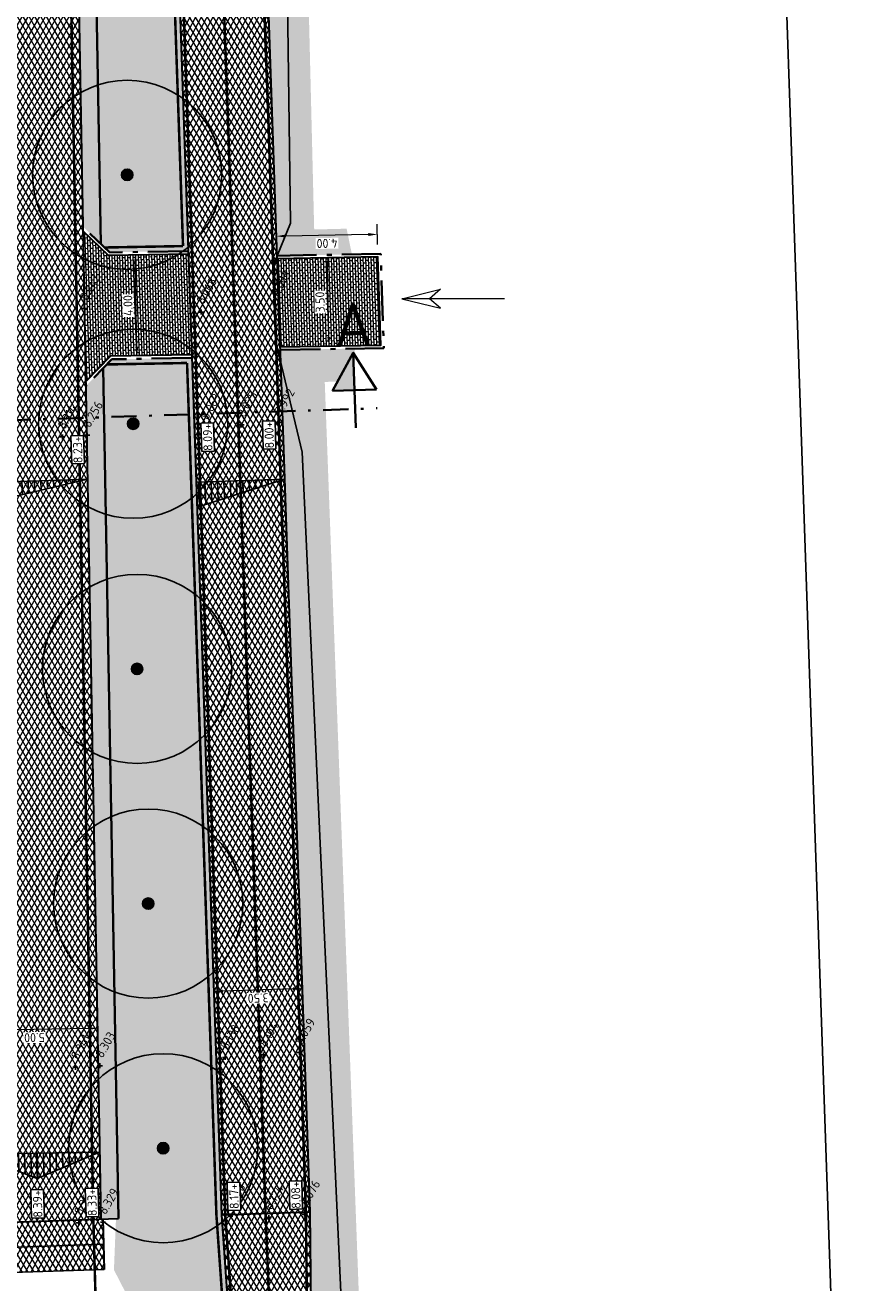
# Model space of a CAD drawing. Header units: metres. Extents: x 157685 to 160831, y 403691 to 406312.
# Tile 7 of 134: x 158662 to 158696, y 404112 to 404162. Entities that reach past the tile are written whole.
import ezdxf

# ---------------------------------------------------------------- set-up
doc = ezdxf.new("R2010")
doc.units = ezdxf.units.M
doc.header["$PDMODE"] = 35
for name, pattern in [('DASHDOT', [1, 0.5, -0.25, 0, -0.25]), ('VH-OPSLUITBAND_120X250', [26, 16, -4, 2, -4]), ('VW-1-3_STREEP', [4, 1, -3]), ('VW-30-270_STREEP', [3, 0.3, -2.7])]:
    doc.linetypes.add(name, pattern=pattern)
doc.layers.get('Defpoints').update_dxf_attribs({"color": 171})
for name, color, linetype, lineweight in [('B-WE-GR-BOOM-S (ingemeten)', 90, 'Continuous', 25), ('B-WE-OG-HOOGTEPUNT-S', 7, 'Continuous', 25), ('B-WE-OG-HOOGTEPUNT-T18', 10, 'Continuous', 18), ('B-WE-OG-TOPOGRAFIE_INRIT-G', 10, 'Continuous', 18), ('B-WE-VH-M', 7, 'Continuous', 18), ('N-WE-GR-DOORWORTELBARE RUIMTE-G', 80, 'Continuous', 35), ('N-WE-GR-GRAS-A', 62, 'Continuous', 18), ('N-WE-GW-HOOGTE_AFWERKHOOGTE-T25', 7, 'Continuous', 25), ('N-WE-VH-GESLOTENVERHARDING_ASFALT-A-200', 253, 'Continuous', 18), ('N-WE-VH-GESLOTENVERHARDING_ASFALT-TRAPSGEWIJSFREZEN-G', 10, 'VH-TRAPSGEWIJSFREZEN-SO', 25), ('N-WE-VH-HALFVERHARDING_GESTABILISEERD GRAS-A-200', 190, 'Continuous', 18), ('N-WE-VH-HALFVERHARDING_GRASBETONSTEEN-G', 7, 'Continuous', 35), ('N-WE-VH-KANTOPSLUITING_OPSLUITBAND_120X250-G', 4, 'VH-OPSLUITBAND_120X250', 35), ('N-WE-VH-KANTVERHARDING-G', 7, 'Continuous', 30), ('N-WE-VH-M', 7, 'Continuous', 18), ('N-WE-VH-OPENVERHARDING_BETONSTRAATSTEEN-A-200', 252, 'Continuous', 18), ('N-WE-VH-VERHARDING_ASFALT-A', 252, 'Continuous', 18), ('N-WE-VW-MARKERING_LANGS_STREEP_13_010-G', 7, 'VW-1-3_STREEP', 13), ('N-WE-VW-MARKERING_LANGS_STREEP_30270_010-G', 7, 'VW-30-270_STREEP', 13), ('N-WE-VW-MARKERING_LANGS_STREEP_DOORGETROKKEN_010-G', 7, 'Continuous', 13), ('X-XX-AL-VERWIJZING_DOORSNEDE-S', 7, 'Continuous', 35)]:
    doc.layers.add(name, color=color, linetype=linetype, lineweight=lineweight)
doc.layers.add('Iv-a-afwateringsprofiel', color=5, linetype='Continuous')
doc.styles.add('NLCS-ISO', font='NLCS-ISO.TTF')
doc.styles.add('NLCS-ISO-M200-T18', font='NLCS-ISO.TTF', dxfattribs={"height": 0.36})
doc.styles.add('NLCS-ISO-M200-T35', font='NLCS-ISO.TTF', dxfattribs={"height": 0.7})
doc.linetypes.add('VH-TRAPSGEWIJSFREZEN-SO', pattern='A,15,-5,[182,NLCS.SHX,S=20,R=0,X=0,Y=0],-5', length=25)
doc.dimstyles.new('NLCS-M200-T18-PIJL_L2_H2', dxfattribs={"dimscale": 0.2, "dimtxt": 0.36, "dimasz": 1.8, "dimexe": 2, "dimexo": 2, "dimgap": 0.7, "dimtad": 1, "dimzin": 0, "dimdsep": 46, "dimtxsty": 'NLCS-ISO-M200-T18', "dimcen": 0, "dimdle": 2, "dimclrd": 256, "dimclre": 256, "dimclrt": 256, "dimazin": 0, "dimtfac": 1, "dimtofl": 0, "dimtmove": 0, "dimatfit": 3, "dimfxl": 2, "dimfxlon": 1, "dimtfill": 1, "dimtfillclr": 256, "dimtolj": 1, "dimtzin": 0, "dimlwd": -1, "dimlwe": -1, "dimarcsym": 0})
pattern_1 = [(0, (0, 0), (1, 1), [0.12, -0.8]), (45, (0.4, 0.2), (-0.113137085, 1.8667619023), [0.12, -0.8]), (30, (0.08, 0.12), (0.2274613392, 1.2860254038), [0.12, -0.8]), (15, (0.32, 0.48), (0.3856270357, 0.724494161), [0.12, -0.8]), (135, (0.16, 2), (-0.02828427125, -0.6505382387), [0.12, -0.8]), (150, (1.2, 0.4), (0.2156921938, -0.5864101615), [0.12, -0.8]), (165, (0.24, 0.04), (0.1434520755, -0.7010146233), [0.12, -0.8]), (85, (0.4, 0.4), (-0.8726773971, 1.0400164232), [0.12, -0.8]), (100, (0, 0), (-1.1121176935, 0.7787131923), [0.12, -0.8])]

# ---------------------------------------------------------------- blocks, each defined once
blk = doc.blocks.new('inrit')
at = {"linetype": 'Continuous'}
for p, q in [((0, 0), (4.064, 0)), ((4.064, 0), (2.532, 0.38)), ((2.532, 0.38), (2.971, 0)), ((4.064, 0), (2.532, -0.38)), ((2.532, -0.38), (2.971, 0))]:
    blk.add_line(p, q, dxfattribs=at)
blk = doc.blocks.new('*D708')
at = {"layer": 'B-WE-VH-M', "transparency": 16777216}
for p, q in [((158674.047, 404152.992), (158674.447, 404153)), ((158674.104, 404149.853), (158674.053, 404152.632)), ((158674.11, 404149.493), (158674.51, 404149.5))]:
    blk.add_line(p, q, dxfattribs=at)
for points in [[(158673.993, 404152.631), (158674.113, 404152.633), (158674.047, 404152.992)], [(158674.044, 404149.852), (158674.164, 404149.854), (158674.11, 404149.493)]]:
    blk.add_solid(points, dxfattribs=at)
at = {"layer": 'Defpoints', "color": 0, "transparency": 16777216}
for p in [(158673.922, 404152.99), (158674.047, 404152.992), (158673.986, 404149.491)]:
    blk.add_point(p, dxfattribs=at)
at = {"layer": 'B-WE-VH-M', "transparency": 16777216, "insert": (158673.759, 404151.237), "char_height": 0.36, "attachment_point": 5, "rotation": 91.0416, "style": 'NLCS-ISO-M200-T18', "bg_fill": 3, "box_fill_scale": 1.1, "bg_fill_color": 256, "bg_fill_true_color": 13158600, "bg_fill_transparency": 0}
blk.add_mtext('\\A1;3.50', dxfattribs=at)
blk = doc.blocks.new('*D709')
at = {"layer": 'B-WE-VH-M', "transparency": 16777216}
for p, q in [((158676.038, 404153.522), (158676.023, 404154.322)), ((158672.038, 404153.45), (158672.023, 404154.25)), ((158675.67, 404153.916), (158672.39, 404153.856))]:
    blk.add_line(p, q, dxfattribs=at)
for points in [[(158672.392, 404153.796), (158672.389, 404153.916), (158672.031, 404153.85)], [(158675.672, 404153.856), (158675.669, 404153.976), (158676.03, 404153.922)]]:
    blk.add_solid(points, dxfattribs=at)
at = {"layer": 'Defpoints', "color": 0, "transparency": 16777216}
for p in [(158672.031, 404153.85), (158672.047, 404152.956), (158676.047, 404153.029)]:
    blk.add_point(p, dxfattribs=at)
at = {"layer": 'B-WE-VH-M', "transparency": 16777216, "insert": (158674.036, 404153.566), "char_height": 0.36, "attachment_point": 5, "rotation": 181.0416, "style": 'NLCS-ISO-M200-T18', "bg_fill": 3, "box_fill_scale": 1.1, "bg_fill_color": 256, "bg_fill_true_color": 13158600, "bg_fill_transparency": 0}
blk.add_mtext('\\A1;4.00', dxfattribs=at)
blk = doc.blocks.new('*D710')
at = {"layer": 'Defpoints', "color": 0, "transparency": 16777216}
for p in [(158666.429, 404153.104), (158666.594, 404153.107), (158666.667, 404149.107)]:
    blk.add_point(p, dxfattribs=at)
at = {"layer": 'N-WE-VH-M', "transparency": 16777216}
for p, q in [((158666.429, 404153.104), (158666.029, 404153.097)), ((158666.495, 404149.464), (158666.435, 404152.744)), ((158666.502, 404149.104), (158666.102, 404149.097))]:
    blk.add_line(p, q, dxfattribs=at)
for points in [[(158666.375, 404152.743), (158666.495, 404152.745), (158666.429, 404153.104)], [(158666.435, 404149.463), (158666.555, 404149.466), (158666.502, 404149.104)]]:
    blk.add_solid(points, dxfattribs=at)
at = {"layer": 'N-WE-VH-M', "transparency": 16777216, "insert": (158666.145, 404151.098), "char_height": 0.36, "attachment_point": 5, "rotation": 91.0416, "style": 'NLCS-ISO-M200-T18', "bg_fill": 3, "box_fill_scale": 1.1, "bg_fill_color": 256, "bg_fill_true_color": 13158600, "bg_fill_transparency": 0}
blk.add_mtext('\\A1;4.00', dxfattribs=at)
blk = doc.blocks.new('*D719')
at = {"layer": 'Defpoints', "color": 0, "transparency": 16777216}
for p in [(158664.933, 404122.429), (158659.934, 404122.338), (158659.934, 404122.338)]:
    blk.add_point(p, dxfattribs=at)
at = {"layer": 'N-WE-VH-M', "transparency": 16777216}
for p, q in [((158659.934, 404122.338), (158659.927, 404122.738)), ((158664.573, 404122.422), (158660.294, 404122.344)), ((158664.933, 404122.429), (158664.926, 404122.829))]:
    blk.add_line(p, q, dxfattribs=at)
for points in [[(158660.295, 404122.284), (158660.293, 404122.404), (158659.934, 404122.338)], [(158664.574, 404122.362), (158664.572, 404122.482), (158664.933, 404122.429)]]:
    blk.add_solid(points, dxfattribs=at)
at = {"layer": 'N-WE-VH-M', "transparency": 16777216, "insert": (158662.439, 404122.063), "char_height": 0.36, "attachment_point": 5, "rotation": 181.0416, "style": 'NLCS-ISO-M200-T18', "bg_fill": 3, "box_fill_scale": 1.1, "bg_fill_color": 256, "bg_fill_true_color": 13158600, "bg_fill_transparency": 0}
blk.add_mtext('\\A1;5.00', dxfattribs=at)
blk = doc.blocks.new('*D722')
at = {"layer": 'Defpoints', "color": 0, "transparency": 16777216}
for p in [(158669.546, 404123.89), (158669.563, 404123.384), (158673.061, 404123.504)]:
    blk.add_point(p, dxfattribs=at)
at = {"layer": 'N-WE-VH-M', "transparency": 16777216}
for p, q in [((158673.047, 404123.904), (158673.03, 404124.41)), ((158669.549, 404123.783), (158669.532, 404124.29)), ((158672.684, 404123.998), (158669.905, 404123.902))]:
    blk.add_line(p, q, dxfattribs=at)
for points in [[(158669.908, 404123.842), (158669.903, 404123.962), (158669.546, 404123.89)], [(158672.686, 404123.938), (158672.682, 404124.058), (158673.044, 404124.01)]]:
    blk.add_solid(points, dxfattribs=at)
at = {"layer": 'N-WE-VH-M', "transparency": 16777216, "insert": (158671.306, 404123.63), "char_height": 0.36, "attachment_point": 5, "rotation": 181.9723, "style": 'NLCS-ISO-M200-T18', "bg_fill": 3, "box_fill_scale": 1.1, "bg_fill_color": 256, "bg_fill_true_color": 13158600, "bg_fill_transparency": 0}
blk.add_mtext('\\A1;3.50', dxfattribs=at)
blk = doc.blocks.new('SGR-BOOM_01')
at = {"ltscale": 0.1}
h = blk.add_hatch(color=256, dxfattribs=at)
edge = h.paths.add_edge_path()
edge.add_arc((0, 0), 0.15, 0, 360)
for radius in [2.5, 0.045]:
    blk.add_circle((0, 0), radius)
blk.add_circle((0, 0), 0.15, dxfattribs=at)
blk = doc.blocks.new('SOG-HOOGTEPUNT-SO')
for p, q in [((-0.5, 0), (0.5, 0)), ((0, 0.5), (0, -0.5))]:
    blk.add_line(p, q)
blk = doc.blocks.new('*U862')
at = {"linetype": 'DASHDOT', "ltscale": 0.1}
h = blk.add_hatch(color=256, dxfattribs=at)
h.paths.add_polyline_path([(0.77, 0.451), (0.125, 0.451), (0.114, 0.393), (0.257, 0.15)])
h.paths.add_polyline_path([(0.125, 0.451), (0.081, 0.451), (0.114, 0.393)])
h = blk.add_hatch(color=256, dxfattribs=at)
h.paths.add_polyline_path([(4.668, -6.212), (4.023, -6.211), (4.012, -6.269), (4.155, -6.512)])
h.paths.add_polyline_path([(4.023, -6.211), (3.979, -6.211), (4.012, -6.269)])
at = {"linetype": 'DASHDOT', "ltscale": 0.8}
blk.add_line((-0.176, 0.301), (4.074, -6.963), dxfattribs=at)
for points in [[(-0.257, -0.15), (0.77, 0.451), (0.081, 0.451)], [(-0.257, -0.15), (0.77, 0.451), (0.433, -0.151)], [(0.081, 0.451), (0.433, -0.151)], [(3.641, -6.812), (4.668, -6.212), (3.979, -6.211)], [(3.641, -6.812), (4.668, -6.212), (4.331, -6.813)], [(3.979, -6.211), (4.331, -6.813)]]:
    blk.add_lwpolyline(points)
at = {"linetype": 'DASHDOT', "ltscale": 0.1, "style": 'NLCS-ISO-M200-T35'}
for p in [(0.714, 0.754), (4.612, -5.908)]:
    blk.add_text('A', height=0.7, rotation=299.6578, dxfattribs=at).set_placement(p)
blk = doc.blocks.new('*U874')
h = blk.add_hatch()
h.set_pattern_fill('AMO-BODEM_LEEM', color=256, scale=0.1, angle=135, pattern_type=2)
h.set_pattern_definition([(270, (-0.5, -0.5295), (0.25, -6e-17), [])])
h.paths.add_polyline_path([(2.5, 0), (2.5, 1), (0, 0)])
h = blk.add_hatch()
h.set_pattern_fill('AMO-BODEM_LEEM', color=256, scale=0.1, angle=135, pattern_type=2)
h.set_pattern_definition([(270, (-1.5, -0.5295), (0.25, -6e-17), [])])
h.paths.add_polyline_path([(2.5, 0), (2.5, 1), (5, 0)])
for points in [[(2.5, 0), (2.5, 1), (0, 0)], [(2.5, 0), (2.5, 1), (5, 0)]]:
    blk.add_lwpolyline(points, close=True)
blk = doc.blocks.new('*U873')
h = blk.add_hatch()
h.set_pattern_fill('AMO-BODEM_LEEM', color=256, scale=0.1, angle=135, pattern_type=2)
h.set_pattern_definition([(270, (0.5, -1.5295), (0.25, -6e-17), [])])
h.paths.add_polyline_path([(3.5, 0), (3.5, 1), (0, 0)])
blk.add_lwpolyline([(3.5, 0), (3.5, 1), (0, 0)], close=True)
blk = doc.blocks.new('*U875')
h = blk.add_hatch()
h.set_pattern_fill('AMO-BODEM_LEEM', color=256, scale=0.1, angle=135, pattern_type=2)
h.set_pattern_definition([(270, (2.00026, -1.5295), (0.25, -6e-17), [])])
h.paths.add_polyline_path([(5, 0), (5, 1), (0, 0)])
blk.add_lwpolyline([(5, 0), (5, 1), (0, 0)], close=True)

msp = doc.modelspace()

# ---------------------------------------------------------------- hatches: boundary and pattern name
at = {"layer": 'N-WE-GR-GRAS-A'}
h = msp.add_hatch(dxfattribs=at)
h.set_pattern_fill('AGR-GRAS_01-SO', color=256, scale=0.04, pattern_type=2)
h.set_pattern_definition(pattern_1)
edge = h.paths.add_edge_path()
edge.add_line((158708.349, 404272.601), (158707.067, 404275.275))
edge.add_line((158707.067, 404275.275), (158698.593, 404271.157))
edge.add_arc((158721.102, 404224.836), 51.5, 115.9167, 181.9723)
edge.add_line((158669.632, 404223.064), (158672.043, 404153.076))
edge.add_line((158672.043, 404153.076), (158675.022, 404153.13))
edge.add_line((158675.022, 404153.13), (158674.813, 404154.148))
edge.add_line((158674.813, 404154.148), (158673.527, 404154.116))
edge.add_line((158673.527, 404154.116), (158673.117, 404170.82))
edge.add_line((158673.117, 404170.82), (158672.822, 404182.852))
edge.add_line((158672.822, 404182.852), (158672.632, 404190.591))
edge.add_line((158672.632, 404190.591), (158672.336, 404202.623))
edge.add_line((158672.336, 404202.623), (158672.159, 404209.827))
edge.add_line((158672.159, 404209.827), (158671.926, 404219.322))
edge.add_line((158671.926, 404219.322), (158671.783, 404225.227))
edge.add_line((158671.783, 404225.227), (158671.819, 404227.731))
edge.add_line((158671.819, 404227.731), (158672.302, 404233.212))
edge.add_line((158672.302, 404233.212), (158673.09, 404237.555))
edge.add_line((158673.09, 404237.555), (158673.643, 404239.801))
edge.add_line((158673.643, 404239.801), (158675.005, 404244.134))
edge.add_line((158675.005, 404244.134), (158676.833, 404248.573))
edge.add_line((158676.833, 404248.573), (158677.868, 404250.681))
edge.add_line((158677.868, 404250.681), (158680.067, 404253.523))
edge.add_line((158680.067, 404253.523), (158683.127, 404257.006))
edge.add_line((158683.127, 404257.006), (158686.246, 404260.1))
edge.add_line((158686.246, 404260.1), (158689.015, 404262.529))
edge.add_line((158689.015, 404262.529), (158694.114, 404266.354))
edge.add_line((158694.114, 404266.354), (158695.631, 404267.351))
edge.add_line((158695.631, 404267.351), (158699.026, 404269.375))
edge.add_line((158699.026, 404269.375), (158703.373, 404271.512))
edge.add_line((158703.373, 404271.512), (158704.54, 404271.97))
edge.add_line((158704.54, 404271.97), (158708.349, 404272.601))
h = msp.add_hatch(dxfattribs=at)
h.set_pattern_fill('AGR-GRAS_01-SO', color=256, scale=0.04, pattern_type=2)
h.set_pattern_definition(pattern_1)
edge = h.paths.add_edge_path()
edge.add_line((158664.351, 404192.955), (158665.067, 404153.551))
edge.add_line((158665.067, 404153.551), (158665.423, 404153.216))
edge.add_line((158665.423, 404153.216), (158668.534, 404153.262))
edge.add_line((158668.534, 404153.262), (158666.886, 404201.132))
edge.add_arc((158664.887, 404201.064), 2, 1.9723, 91.9723)
edge.add_line((158664.818, 404203.062), (158664.035, 404203.035))
edge.add_line((158664.035, 404203.035), (158664.351, 404192.955))
h = msp.add_hatch(dxfattribs=at)
h.set_pattern_fill('AGR-GRAS_01-SO', color=256, scale=0.04, pattern_type=2)
h.set_pattern_definition(pattern_1)
h.paths.add_polyline_path([(158673.349, 404115.148), (158673.526, 404103.147), (158675.619, 404103.236), (158675.172, 404115.211), (158674.644, 404129.352), (158673.946, 404148.068), (158674.945, 404148.105), (158675.148, 404149.392), (158672.171, 404149.338)])
h = msp.add_hatch(dxfattribs=at)
h.set_pattern_fill('AGR-GRAS_01-SO', color=256, scale=0.04, pattern_type=2)
h.set_pattern_definition(pattern_1)
h.paths.add_polyline_path([(158665.157, 404148.61), (158665.77, 404114.887), (158665.67, 404114.883), (158665.589, 404112.848), (158670.626, 404103.047), (158669.851, 404115.027), (158668.68, 404149.024), (158665.5, 404148.966)])
at = {"layer": 'N-WE-VH-GESLOTENVERHARDING_ASFALT-A-200', "true_color": 0xcf7363}
h = msp.add_hatch(dxfattribs=at)
h.set_pattern_fill('AVH-ASFALT-SO', color=23, scale=0.2, angle=90, pattern_type=2)
h.set_pattern_definition([(61.97232, (158667.01631, 404201.6964), (-0.17654414, 0.09397961), []), (121.97232, (158667.01631, 404201.6964), (-0.1696608, -0.1059019), [])])
edge = h.paths.add_edge_path()
edge.add_line((158670.594, 404104.047), (158673.489, 404104.146))
edge.add_line((158673.489, 404104.146), (158673.457, 404105.146))
edge.add_line((158673.457, 404105.146), (158673.349, 404115.148))
edge.add_line((158673.349, 404115.148), (158669.632, 404223.064))
edge.add_arc((158721.102, 404224.836), 51.5, 115.9167, 181.9723, ccw=False)
edge.add_line((158698.593, 404271.157), (158844.254, 404341.938))
edge.add_arc((158931.667, 404162.052), 200, 102.00331, 115.91665, ccw=False)
edge.add_line((158890.073, 404357.679), (158896.09, 404358.959))
edge.add_line((158896.09, 404358.959), (158896.134, 404362.546))
edge.add_line((158896.134, 404362.546), (158889.345, 404361.103))
edge.add_arc((158931.667, 404162.052), 203.5, 102.00331, 115.91665)
edge.add_line((158842.724, 404345.086), (158697.063, 404274.305))
edge.add_arc((158721.102, 404224.836), 55, 115.9167, 181.9723)
edge.add_line((158666.135, 404222.943), (158669.851, 404115.027))
edge.add_line((158669.851, 404115.027), (158670.558, 404105.046))
edge.add_line((158670.558, 404105.046), (158670.594, 404104.047))
at = {"layer": 'N-WE-VH-HALFVERHARDING_GESTABILISEERD GRAS-A-200'}
h = msp.add_hatch(dxfattribs=at)
h.set_pattern_fill('AVH-GRAS_GESTABILISEERD-SO', color=256, scale=0.2, pattern_type=2)
h.set_pattern_definition([(0, (0, 0), (0.1875, 0.1875), [0.1875, -0.1875]), (90, (0.09375, 0.09375), (-0.1875, 0.1875), [0.1875, -0.1875])])
h.paths.add_polyline_path([(158665.157, 404148.61), (158664.47, 404147.898), (158665.071, 404114.863), (158665.77, 404114.885)])
h.paths.add_polyline_path([(158664.035, 404203.035), (158663.335, 404203.011), (158663.651, 404192.938), (158664.355, 404154.236), (158665.067, 404153.549), (158664.351, 404192.955)])
at = {"layer": 'N-WE-VH-OPENVERHARDING_BETONSTRAATSTEEN-A-200'}
h = msp.add_hatch(dxfattribs=at)
h.set_pattern_fill('AVH-BSS_KEIFORMAAT_HALFST-SO', color=256, scale=0.1, angle=90, pattern_type=2)
h.set_pattern_definition([(181.9723, (158674.56725, 404149.50116), (-0.101324, -0.1085515), [0.105, -0.105]), (271.9723, (158674.56725, 404149.50116), (0.1049378, 0.0036138), [])])
h.paths.add_polyline_path([(158664.467, 404148.067), (158665.449, 404149.085), (158668.676, 404149.144), (158668.538, 404153.142), (158665.376, 404153.085), (158664.358, 404154.066)])
h = msp.add_hatch(dxfattribs=at)
h.set_pattern_fill('AVH-BSS_KEIFORMAAT_HALFST-SO', color=256, scale=0.1, angle=90, pattern_type=2)
h.set_pattern_definition([(181.9723, (158675.16715, 404149.51207), (-0.101324, -0.1085515), [0.105, -0.105]), (271.9723, (158675.16715, 404149.51207), (0.1049378, 0.0036138), [])])
h.paths.add_polyline_path([(158676.167, 404149.53), (158672.167, 404149.458), (158672.047, 404152.956), (158676.047, 404153.029)])
at = {"layer": 'N-WE-VH-VERHARDING_ASFALT-A'}
h = msp.add_hatch(dxfattribs=at)
h.set_pattern_fill('AVH-ASFALT', color=256, scale=0.2, pattern_type=2)
h.set_pattern_definition([(60, (0, 0), (-0.17320508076, 0.1), []), (120, (0, 0), (-0.17320508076, -0.1), [])])
h.paths.add_polyline_path([(158660.073, 404114.691), (158665.071, 404114.863), (158663.651, 404192.938), (158663.589, 404194.911), (158658.592, 404194.755), (158658.653, 404192.814)])
h = msp.add_hatch(dxfattribs=at)
h.set_pattern_fill('AVH-ASFALT', color=256, scale=0.2, pattern_type=2)
h.set_pattern_definition([(61.97232, (159449.8454, 403892.24007), (-0.17654414, 0.09397961), []), (121.97232, (159449.8454, 403892.24007), (-0.1696608, -0.105901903), [])])
h.paths.add_polyline_path([(158660.373, 404114.694), (158660.373, 404114.701), (158659.871, 404114.684), (158659.901, 404113.684), (158660.376, 404113.701)])
h.paths.add_polyline_path([(158660.373, 404114.701), (158660.373, 404114.694), (158660.376, 404113.701), (158664.799, 404113.853), (158664.771, 404114.853)])
h.paths.add_polyline_path([(158665.155, 404114.866), (158664.771, 404114.853), (158664.799, 404113.853), (158665.175, 404113.866)])
h.paths.add_polyline_path([(158664.799, 404113.853), (158660.376, 404113.701), (158660.379, 404112.7), (158664.828, 404112.853)])
h.paths.add_polyline_path([(158665.175, 404113.866), (158664.799, 404113.853), (158664.828, 404112.853), (158665.195, 404112.866)])
h.paths.add_polyline_path([(158660.376, 404113.701), (158659.901, 404113.684), (158659.931, 404112.685), (158660.379, 404112.7)])

# ---------------------------------------------------------------- linework, layer by layer
at = {"layer": 'Defpoints'}
msp.add_lwpolyline([(158694.613, 404094.274), (158687.937, 404288.139), (158636.053, 404286.352), (158642.729, 404092.487)], close=True, dxfattribs=at)
msp.add_lwpolyline([(158668.296, 404030.572), (158670.324, 404039.585), (158672.508, 404050.445), (158673.984, 404055.644), (158674.685, 404056.12), (158677.377, 404055.713), (158677.399, 404056.388), (158677.651, 404059.139), (158678.017, 404059.753), (158674.736, 404061.84), (158675.224, 404084.098), (158674.796, 404107.358), (158673.048, 404145.279), (158672.035, 404149.554), (158671.943, 404152.776), (158672.594, 404154.368), (158672.23, 404180.87)], dxfattribs=at)
at = {"layer": 'N-WE-GR-DOORWORTELBARE RUIMTE-G', "const_width": 0.1}
for points in [[(158666.686, 404201.126), (158668.327, 404153.458)], [(158668.327, 404153.458), (158665.22, 404153.402)], [(158668.487, 404148.821), (158665.304, 404148.763)], [(158668.487, 404148.821), (158669.651, 404115.021), (158670.358, 404105.032)]]:
    msp.add_lwpolyline(points, dxfattribs=at)
at = {"layer": 'N-WE-VH-GESLOTENVERHARDING_ASFALT-TRAPSGEWIJSFREZEN-G', "ltscale": 0.02}
for points in [[(158659.894, 404113.684), (158665.175, 404113.866)], [(158659.931, 404112.685), (158665.195, 404112.866)]]:
    msp.add_lwpolyline(points, dxfattribs=at)
at = {"layer": 'N-WE-VH-HALFVERHARDING_GRASBETONSTEEN-G'}
for points in [[(158664.035, 404203.035), (158664.351, 404192.955), (158665.067, 404153.549)], [(158665.157, 404148.61), (158665.77, 404114.885)]]:
    msp.add_lwpolyline(points, dxfattribs=at)
at = {"layer": 'N-WE-VH-KANTOPSLUITING_OPSLUITBAND_120X250-G', "ltscale": 0.1, "flags": 128}
for points in [[(158668.534, 404153.262), (158665.423, 404153.206), (158664.355, 404154.236)], [(158672.173, 404149.338), (158676.291, 404149.412), (158676.163, 404153.151), (158672.041, 404153.076)], [(158668.68, 404149.024), (158665.5, 404148.966), (158664.47, 404147.898)]]:
    msp.add_lwpolyline(points, dxfattribs=at)
at = {"layer": 'N-WE-VH-KANTVERHARDING-G'}
msp.add_lwpolyline([(159237.45, 404339.447, -0.021058), (159225.545, 404335.232), (159184.38, 404322.577, -0.155354), (159147.975, 404322.942), (159005.832, 404369.772, 0.13271), (158958.953, 404372.324), (158890.073, 404357.679, 0.060783), (158844.254, 404341.938), (158698.593, 404271.157, 0.296478), (158669.632, 404223.064), (158673.349, 404115.148)], format="xyb", dxfattribs=at)
for points in [[(158662.839, 404218.822), (158663.651, 404192.938), (158665.071, 404114.863)], [(158666.886, 404201.132), (158669.851, 404115.027)], [(158668.538, 404153.142), (158665.376, 404153.085), (158664.358, 404154.066)], [(158672.171, 404149.458), (158676.167, 404149.53), (158676.047, 404153.029), (158672.043, 404152.956)], [(158668.676, 404149.144), (158665.449, 404149.085), (158664.467, 404148.067)], [(158659.473, 404114.67), (158665.77, 404114.887)], [(158669.851, 404115.027), (158673.349, 404115.148)], [(158669.851, 404115.027), (158670.558, 404105.046)], [(158673.349, 404115.148), (158673.457, 404105.146)], [(158665.155, 404114.864), (158665.195, 404112.866)]]:
    msp.add_lwpolyline(points, dxfattribs=at)
at = {"layer": 'N-WE-VW-MARKERING_LANGS_STREEP_13_010-G', "flags": 128}
msp.add_lwpolyline([(158663.373, 404191.703, 0.1, 0.1, 0), (158664.771, 404114.853, 0.1, 0.1, 0), (158665.056, 404104.859, 0.1, 0.1, 0), (158665.089, 404103.36, 0.1, 0.1, 0), (158665.308, 404092.58, 0.1, 0.1, 0), (158665.448, 404085.236, 0.1, 0.1, 0), (158665.502, 404081.647, 0.1, 0.1, 0), (158665.474, 404078.278, 0.1, 0.1, 0), (158665.383, 404075.39, 0.1, 0.1, 0), (158665.203, 404072.532, 0.1, 0.1, 0), (158664.927, 404069.996, 0.1, 0.1, 0), (158664.597, 404067.468, 0.1, 0.1, 0), (158664.252, 404065.274, 0.1, 0.1, 0), (158663.692, 404062.508, 0.1, 0.1, 0), (158663.103, 404059.916, 0.1, 0.1, 0), (158662.38, 404057.064, 0.1, 0.1, 0), (158661.547, 404054.015, 0.1, 0.1, 0), (158660.266, 404049.833, 0.1, 0.1, 0), (158659.608, 404047.96, 0.1, 0.1, 0), (158658.875, 404045.997, 0.1, 0.1, 0), (158657.114, 404041.17, 0.1, 0.1, 0), (158655.205, 404035.941, 0, 0, 0)], format="xyseb", dxfattribs=at)
at = {"layer": 'N-WE-VW-MARKERING_LANGS_STREEP_30270_010-G', "const_width": 0.1, "flags": 128}
msp.add_lwpolyline([(159792.987, 404962.746, -0.099404), (159785.597, 404958.419), (159783.624, 404957.741, 0.096117), (159776.447, 404953.601), (159774.345, 404951.778), (159747.108, 404928.141, 0.043037), (159722.974, 404903.255), (159705.82, 404882.215, 0.047339), (159621.619, 404756.297), (159568.406, 404657.676, -0.049533), (159507.778, 404567.864), (159457.899, 404507.77, -0.018201), (159404.644, 404448.163), (159370.769, 404412.916, -0.104938), (159347.32, 404397.007), (159322.053, 404386.71, 0.0216), (159317.991, 404384.846), (159267.269, 404358.864, 0.071669), (159259.881, 404353.629, -0.073217), (159252.318, 404348.305), (159248.244, 404346.25, -0.042275), (159225.031, 404336.904), (159183.865, 404324.25, -0.155354), (159148.523, 404324.604), (159006.38, 404371.435, 0.13271), (158958.589, 404374.036), (158889.709, 404359.391, 0.060783), (158843.489, 404343.512), (158697.828, 404272.731, 0.296478), (158667.884, 404223.004), (158671.6, 404115.088), (158672.048, 404104.097)], format="xyb", dxfattribs=at)
at = {"layer": 'N-WE-VW-MARKERING_LANGS_STREEP_DOORGETROKKEN_010-G', "const_width": 0.1, "flags": 128}
msp.add_lwpolyline([(159237.394, 404339.586, -0.021058), (159225.501, 404335.375), (159184.335, 404322.721, -0.155354), (159148.022, 404323.085), (159005.879, 404369.915, 0.13271), (158958.922, 404372.471), (158890.042, 404357.826, 0.060783), (158844.189, 404342.073), (158698.528, 404271.292, 0.296478), (158669.483, 404223.059), (158673.199, 404115.143)], format="xyb", dxfattribs=at)
for points in [[(158667.036, 404201.138), (158670.001, 404115.033)], [(158670, 404115.038), (158670.707, 404105.056)], [(158673.199, 404115.146), (158673.307, 404105.144)]]:
    msp.add_lwpolyline(points, dxfattribs=at)

# ---------------------------------------------------------------- block references
at = {"layer": 'B-WE-GR-BOOM-S (ingemeten)', "xscale": 1.5, "yscale": 1.5, "zscale": 1.5}
for p in [(158666.114, 404156.285, 8.158), (158666.352, 404146.41, 8.383), (158666.506, 404136.685, 8.348), (158666.948, 404127.377, 8.373), (158667.54, 404117.674, 8.428)]:
    msp.add_blockref('SGR-BOOM_01', p, dxfattribs=at)
at = {"layer": 'B-WE-OG-HOOGTEPUNT-S', "xscale": 0.2, "yscale": 0.2, "zscale": 0.2}
for p in [(158664.418, 404150.984, 8.242), (158669.042, 404150.842, 8.068), (158671.982, 404151.144, 8.003), (158669.205, 404146.264, 8.063), (158670.657, 404146.362, 8.025), (158672.136, 404146.46, 7.992), (158663.543, 404145.886, 8.314), (158664.528, 404145.952, 8.256), (158669.996, 404121.276, 8.138), (158671.513, 404121.376, 8.104), (158672.938, 404121.471, 8.059), (158664.064, 404120.883, 8.341), (158665.03, 404120.947, 8.303), (158670.206, 404114.98, 8.168), (158671.734, 404114.923, 8.124), (158673.144, 404115.06, 8.076), (158664.191, 404114.71, 8.364), (158665.157, 404114.736, 8.329)]:
    msp.add_blockref('SOG-HOOGTEPUNT-SO', p, dxfattribs=at)
at = {"layer": 'B-WE-OG-TOPOGRAFIE_INRIT-G', "rotation": 180.066955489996}
msp.add_blockref('inrit', (158681.066, 404151.372), dxfattribs=at)
at = {"layer": 'Iv-a-afwateringsprofiel'}
for name, p, rotation in [('*U875', (158664.537, 404144.207), 181.972320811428), ('*U873', (158672.348, 404144.219), 181.972320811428), ('*U874', (158665.022, 404117.523), 181.0416328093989)]:
    msp.add_blockref(name, p, dxfattribs=dict(at, rotation=rotation))

# ---------------------------------------------------------------- texts
at = {"layer": 'B-WE-OG-HOOGTEPUNT-T18', "style": 'NLCS-ISO'}
for s, p in [('8.242', (158664.52, 404151.256, 8.242)), ('8.068', (158669.144, 404151.113, 8.068)), ('8.003', (158672.084, 404151.416, 8.003)), ('8.025', (158670.759, 404146.633, 8.025)), ('7.992', (158672.238, 404146.732, 7.992)), ('8.314', (158663.645, 404146.158, 8.314)), ('8.256', (158664.63, 404146.224, 8.256)), ('8.063', (158669.307, 404146.536, 8.063)), ('8.059', (158673.041, 404121.742, 8.059)), ('8.303', (158665.133, 404121.219, 8.303)), ('8.138', (158670.099, 404121.548, 8.138)), ('8.104', (158671.616, 404121.648, 8.104)), ('8.341', (158664.166, 404121.155, 8.341)), ('8.168', (158670.309, 404115.251, 8.168)), ('8.124', (158671.836, 404115.195, 8.124)), ('8.076', (158673.246, 404115.332, 8.076)), ('8.364', (158664.294, 404114.982, 8.364)), ('8.329', (158665.259, 404115.008, 8.329))]:
    msp.add_text(s, height=0.36, rotation=60, dxfattribs=at).set_placement(p)

# ---------------------------------------------------------------- next in the draw order: texts
at = {"layer": 'N-WE-GW-HOOGTE_AFWERKHOOGTE-T25', "char_height": 0.36, "width": 0.97783, "attachment_point": 5, "rotation": 91.5966, "style": 'NLCS-ISO-M200-T18', "bg_fill": 19, "box_fill_scale": 1.2, "bg_fill_color": 256, "bg_fill_transparency": 0}
for s, insert in [('8.08+', (158672.799, 404115.817)), ('8.39+', (158662.562, 404115.467)), ('8.33+', (158664.721, 404115.521)), ('8.17+', (158670.346, 404115.765))]:
    msp.add_mtext(s, dxfattribs=dict(at, insert=insert))

# ---------------------------------------------------------------- next in the draw order: dimensions: what is measured, and where the dimension line sits
at = {"layer": 'B-WE-VH-M'}
dim = msp.add_aligned_dim(p1=(158673.986, 404149.491), p2=(158673.922, 404152.99), distance=-0.125, dimstyle='NLCS-M200-T18-PIJL_L2_H2', dxfattribs=at)
dim.commit()
dim.dimension.update_dxf_attribs({"geometry": '*D708', "text_midpoint": (158673.759, 404151.237)})
at = {"layer": 'N-WE-VH-M'}
for p1, p2, distance, picture, middle in [((158673.061, 404123.504), (158669.563, 404123.384), -0.507, '*D722', (158671.306, 404123.63)), ((158664.933, 404122.429), (158659.934, 404122.338), 0, '*D719', (158662.439, 404122.063))]:
    dim = msp.add_aligned_dim(p1=p1, p2=p2, distance=distance, dimstyle='NLCS-M200-T18-PIJL_L2_H2', dxfattribs=at)
    dim.commit()
    dim.dimension.update_dxf_attribs({"geometry": picture, "text_midpoint": middle})

# ---------------------------------------------------------------- next in the draw order: dimensions: what is measured, and where the dimension line sits
at = {"layer": 'B-WE-VH-M'}
dim = msp.add_aligned_dim(p1=(158676.047, 404153.029), p2=(158672.047, 404152.956), distance=-0.894, dimstyle='NLCS-M200-T18-PIJL_L2_H2', dxfattribs=at)
dim.commit()
dim.dimension.update_dxf_attribs({"geometry": '*D709', "text_midpoint": (158674.036, 404153.566)})

# ---------------------------------------------------------------- next in the draw order: block references
at = {"layer": 'X-XX-AL-VERWIJZING_DOORSNEDE-S', "xscale": 2.5, "yscale": 2.5, "zscale": 2.5, "rotation": 61.55273262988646}
msp.add_blockref('*U862', (158655.863, 404146.362), dxfattribs=at)

# ---------------------------------------------------------------- next in the draw order: texts
at = {"layer": 'N-WE-GW-HOOGTE_AFWERKHOOGTE-T25', "char_height": 0.36, "width": 0.97783, "attachment_point": 5, "rotation": 91.5966, "style": 'NLCS-ISO-M200-T18', "bg_fill": 19, "box_fill_scale": 1.2, "bg_fill_color": 256, "bg_fill_transparency": 0}
for s, insert in [('8.09+', (158669.303, 404145.875)), ('8.00+', (158671.741, 404145.965)), ('8.23+', (158664.151, 404145.383))]:
    msp.add_mtext(s, dxfattribs=dict(at, insert=insert))

# ---------------------------------------------------------------- next in the draw order: dimensions: what is measured, and where the dimension line sits
at = {"layer": 'N-WE-VH-M'}
dim = msp.add_aligned_dim(p1=(158666.667, 404149.107), p2=(158666.594, 404153.107), distance=0.166, dimstyle='NLCS-M200-T18-PIJL_L2_H2', dxfattribs=at)
dim.commit()
dim.dimension.update_dxf_attribs({"geometry": '*D710', "text_midpoint": (158666.145, 404151.098)})

doc.saveas('drawing.dxf')
